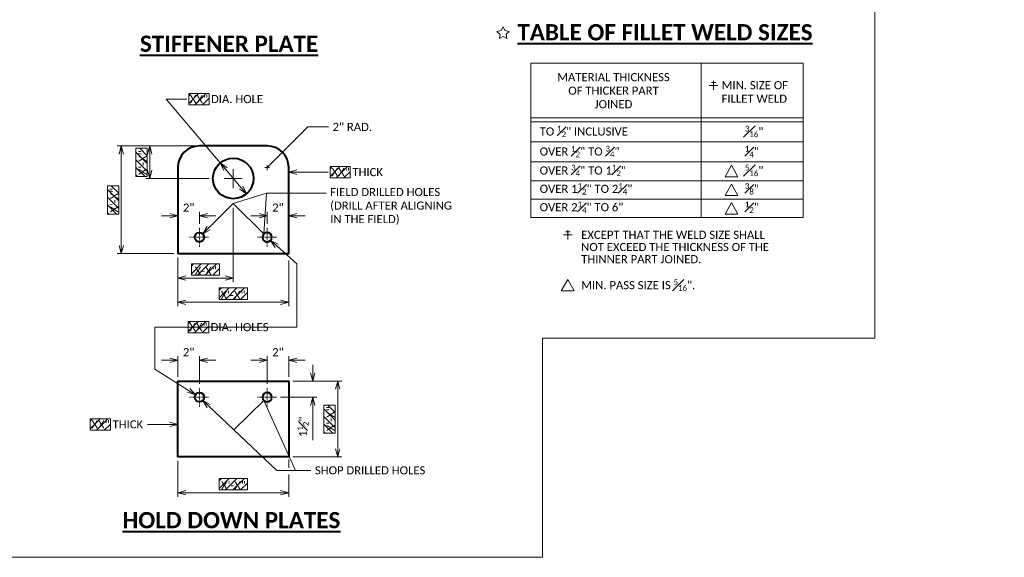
# Model space of a CAD drawing. Header units: feet. Extents: x 37 to 711, y 43 to 295.
# Tile 8 of 10: x 257 to 439, y 43 to 143. Entities that reach past the tile are written whole.
import ezdxf
from ezdxf import colors
from ezdxf.entities.mleader import LeaderData, LeaderLine
from ezdxf.enums import TextEntityAlignment as Align
from ezdxf.math import Vec2, Vec3

# ---------------------------------------------------------------- set-up
doc = ezdxf.new("R2010")
doc.units = ezdxf.units.FT
doc.header["$MEASUREMENT"] = 0
doc.linetypes.add('Wisdot4', pattern=[0.28125, 0.125, -0.0625, 0.03125, -0.0625])
doc.layers.add('B_ANNO_DESIGN_NOTES', color=1, linetype='Continuous', lineweight=18, true_color=0xff0000)
for name, color, linetype, lineweight in [('B_ANNO_DIM', 7, 'Continuous', 18), ('B_ANNO_SYMB', 7, 'Continuous', 18), ('B_ANNO_TEXT', 7, 'Continuous', 18), ('B_ANNO_TEXT_TITLE', 7, 'Continuous', 40), ('B_CNTR', 1, 'Wisdot4', 18), ('B_DETAIL_OBJ', 7, 'Continuous', 40)]:
    doc.layers.add(name, color=color, linetype=linetype, lineweight=lineweight)
doc.layers.add('B_ANNO_NOPLOT', color=47, linetype='Continuous', lineweight=18, plot=False)
doc.styles.add('Annotative', font='calibri.ttf', dxfattribs={"height": 0.0625})
doc.styles.get("Standard").update_dxf_attribs({"font": 'calibri.ttf'})
doc.styles.add('Title', font='calibrib.ttf', dxfattribs={"height": 0.125})
doc.dimstyles.new('Annotative', dxfattribs={"dimscale": 0, "dimtxt": 0.0625, "dimasz": 0.0625, "dimexe": 0.03125, "dimexo": 0.03125, "dimgap": 0.03125, "dimtad": 1, "dimdec": 3, "dimzin": 3, "dimdsep": 46, "dimlunit": 4, "dimtxsty": 'Standard', "dimblk": 'OPEN30', "dimcen": 0.03125, "dimaunit": 1, "dimadec": 0, "dimazin": 3, "dimtfac": 0.75, "dimtdec": 3, "dimtofl": 0, "dimtmove": 0, "dimatfit": 3, "dimldrblk": 'OPEN30', "dimfxl": 1, "dimtfill": 1, "dimfrac": 1, "dimtolj": 1, "dimtzin": 0, "dimarcsym": 0})

# ---------------------------------------------------------------- blocks, each defined once
blk = doc.blocks.new('_Open30')
at = {"color": 0, "linetype": 'ByBlock', "lineweight": -2}
for p, q in [((-1, 0.27), (0, 0)), ((0, 0), (-1, -0.27)), ((0, 0), (-1, 0))]:
    blk.add_line(p, q, dxfattribs=at)
blk = doc.blocks.new('*D200')
at = {"layer": 'B_ANNO_DIM', "color": 0, "lineweight": -2, "transparency": 16777216}
for p, q in [((249.21, 17.83), (249.21, 11.18)), ((269.71, 15.31), (269.71, 11.18)), ((250.71, 11.93), (268.21, 11.93))]:
    blk.add_line(p, q, dxfattribs=at)
at = {"layer": 'Defpoints', "color": 0, "transparency": 16777216}
for p in [(249.21, 18.58), (269.71, 16.06), (269.71, 11.93)]:
    blk.add_point(p, dxfattribs=at)
at = {"layer": 'B_ANNO_DIM', "color": 0, "lineweight": -2, "transparency": 16777216, "xscale": 1.5, "yscale": 1.5, "zscale": 1.5, "rotation": 180}
blk.add_blockref('_Open30', (249.21, 11.93), dxfattribs=at)
at = {"layer": 'B_ANNO_DIM', "color": 0, "lineweight": -2, "transparency": 16777216, "xscale": 1.5, "yscale": 1.5, "zscale": 1.5}
blk.add_blockref('_Open30', (269.71, 11.93), dxfattribs=at)
blk = doc.blocks.new('AnonymousCell145')
at = {"layer": 'B_CNTR', "ltscale": 0.5}
for p, q in [((-1.88, 0), (1.75, 0)), ((-0.06, -1.75), (-0.06, 1.75))]:
    blk.add_line(p, q, dxfattribs=at)
at = {"layer": 'B_DETAIL_OBJ', "lineweight": 40}
blk.add_circle((-0.06, 0), 0.875, dxfattribs=at)
blk = doc.blocks.new('SYMB3')
at = {"layer": 'B_ANNO_SYMB'}
for p, q in [((-0.35, -0.72), (0, 0)), ((0, 0), (0.36, -0.7)), ((-1.13, -0.87), (-0.35, -0.72)), ((-0.55, -1.41), (-1.13, -0.87)), ((-0.65, -2.19), (-0.55, -1.41)), ((0, -1.79), (-0.65, -2.19)), ((0.68, -2.19), (0, -1.79)), ((0.36, -0.7), (1.15, -0.86)), ((1.15, -0.86), (0.56, -1.4)), ((0.56, -1.4), (0.68, -2.19))]:
    blk.add_line(p, q, dxfattribs=at)
blk = doc.blocks.new('SYMB4')
at = {"layer": 'B_ANNO_SYMB'}
for p, q in [((-0.78, 0.83), (0.78, 0.83)), ((0.41, 1.4), (-0.41, 1.4)), ((0, 1.7), (0, 0))]:
    blk.add_line(p, q, dxfattribs=at)
blk = doc.blocks.new('SYMB5')
at = {"layer": 'B_ANNO_SYMB', "flags": 128}
blk.add_lwpolyline([(-1.2, -2.11), (1.19, -2.11), (0, 0), (-1.2, -2.11)], dxfattribs=at)
blk = doc.blocks.new('AnonymousCell87')
at = {"layer": 'B_ANNO_SYMB'}
for p, q in [((-1.67, 0.03), (0, 0.03)), ((0, -1.75), (0, 1.75)), ((0, 0.03), (1.67, 0.03))]:
    blk.add_line(p, q, dxfattribs=at)
blk = doc.blocks.new('AnonymousCell49')
at = {"layer": 'B_ANNO_SYMB'}
for p, q in [((-0.41, 0.01), (0.42, 0.01)), ((-0.01, 0.46), (-0.01, -0.47))]:
    blk.add_line(p, q, dxfattribs=at)
blk = doc.blocks.new('*D209')
at = {"layer": 'B_ANNO_DIM', "color": 0, "lineweight": -2, "transparency": 16777216}
for p, q in [((249.21, 55.4), (249.21, 46.4)), ((269.71, 54.83), (269.71, 46.4)), ((250.71, 47.15), (268.21, 47.15))]:
    blk.add_line(p, q, dxfattribs=at)
at = {"layer": 'Defpoints', "color": 0, "transparency": 16777216}
for p in [(249.21, 56.15), (269.71, 55.58), (269.71, 47.15)]:
    blk.add_point(p, dxfattribs=at)
at = {"layer": 'B_ANNO_DIM', "color": 0, "lineweight": -2, "transparency": 16777216, "xscale": 1.5, "yscale": 1.5, "zscale": 1.5, "rotation": 180}
blk.add_blockref('_Open30', (249.21, 47.15), dxfattribs=at)
at = {"layer": 'B_ANNO_DIM', "color": 0, "lineweight": -2, "transparency": 16777216, "xscale": 1.5, "yscale": 1.5, "zscale": 1.5}
blk.add_blockref('_Open30', (269.71, 47.15), dxfattribs=at)
blk = doc.blocks.new('*D207')
at = {"layer": 'B_ANNO_DIM', "color": 0, "lineweight": -2, "transparency": 16777216}
for p, q in [((259.46, 64.62), (259.46, 50.87)), ((250.71, 51.62), (257.96, 51.62))]:
    blk.add_line(p, q, dxfattribs=at)
at = {"layer": 'Defpoints', "color": 0, "transparency": 16777216}
for p in [(259.46, 65.37), (249.21, 51.62), (259.46, 51.62)]:
    blk.add_point(p, dxfattribs=at)
at = {"layer": 'B_ANNO_DIM', "color": 0, "lineweight": -2, "transparency": 16777216, "xscale": 1.5, "yscale": 1.5, "zscale": 1.5, "rotation": 180}
blk.add_blockref('_Open30', (249.21, 51.62), dxfattribs=at)
at = {"layer": 'B_ANNO_DIM', "color": 0, "lineweight": -2, "transparency": 16777216, "xscale": 1.5, "yscale": 1.5, "zscale": 1.5}
blk.add_blockref('_Open30', (259.46, 51.62), dxfattribs=at)
blk = doc.blocks.new('*D231')
at = {"layer": 'B_ANNO_DIM', "color": 0, "lineweight": -2, "transparency": 16777216}
for p, q in [((252.46, 76.03), (238.02, 76.03)), ((238.77, 74.53), (238.77, 57.65)), ((248.46, 56.15), (238.02, 56.15))]:
    blk.add_line(p, q, dxfattribs=at)
at = {"layer": 'Defpoints', "color": 0, "transparency": 16777216}
for p in [(253.21, 76.03), (238.77, 56.15), (249.21, 56.15)]:
    blk.add_point(p, dxfattribs=at)
at = {"layer": 'B_ANNO_DIM', "color": 0, "lineweight": -2, "transparency": 16777216, "xscale": 1.5, "yscale": 1.5, "zscale": 1.5}
for p, rotation in [((238.77, 76.03), 90), ((238.77, 56.15), 270)]:
    blk.add_blockref('_Open30', p, dxfattribs=dict(at, rotation=rotation))
blk = doc.blocks.new('*D220')
at = {"layer": 'B_ANNO_DIM', "color": 0, "lineweight": -2, "transparency": 16777216}
for p, q in [((244.03, 74.53), (244.03, 71.53)), ((254.96, 70.03), (243.28, 70.03))]:
    blk.add_line(p, q, dxfattribs=at)
at = {"layer": 'Defpoints', "color": 0, "transparency": 16777216}
for p in [(244.03, 76.03), (244.03, 70.03), (255.71, 70.03)]:
    blk.add_point(p, dxfattribs=at)
at = {"layer": 'B_ANNO_DIM', "color": 0, "lineweight": -2, "transparency": 16777216, "xscale": 1.5, "yscale": 1.5, "zscale": 1.5}
for p, rotation in [((244.03, 76.03), 90), ((244.03, 70.03), 270)]:
    blk.add_blockref('_Open30', p, dxfattribs=dict(at, rotation=rotation))
at = {"layer": 'B_ANNO_DIM', "color": 0, "transparency": 16777216, "insert": (242.53, 73.03), "char_height": 1.5, "attachment_point": 5, "rotation": 90, "bg_fill": 3, "box_fill_scale": 1.25, "bg_fill_color": 256, "bg_fill_true_color": 13158600, "bg_fill_transparency": 0}
blk.add_mtext('\\A1;  ', dxfattribs=at)
blk = doc.blocks.new('_None')
blk = doc.blocks.new('*D217')
at = {"layer": 'B_ANNO_DIM', "color": 0, "lineweight": -2, "transparency": 16777216}
blk.add_line((258, 71.74), (260.91, 68.31), dxfattribs=at)
at = {"layer": 'Defpoints', "color": 0, "transparency": 16777216}
for p in [(257.04, 72.89), (261.88, 67.16), (261.88, 67.16)]:
    blk.add_point(p, dxfattribs=at)
at = {"layer": 'B_ANNO_DIM', "color": 0, "lineweight": -2, "transparency": 16777216, "xscale": 1.5, "yscale": 1.5, "zscale": 1.5}
for p, rotation in [((257.04, 72.89), 130.2177919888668), ((261.88, 67.16), 310.2177919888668)]:
    blk.add_blockref('_Open30', p, dxfattribs=dict(at, rotation=rotation))
blk = doc.blocks.new('*D210')
at = {"layer": 'B_ANNO_DIM', "color": 0, "lineweight": -2, "transparency": 16777216}
for p, q in [((253.21, 61.65), (253.21, 63.87)), ((247.71, 63.12), (246.21, 63.12)), ((254.71, 63.12), (256.21, 63.12))]:
    blk.add_line(p, q, dxfattribs=at)
at = {"layer": 'Defpoints', "color": 0, "transparency": 16777216}
blk.add_point((253.21, 60.9), dxfattribs=at)
at = {"layer": 'B_ANNO_DIM', "color": 0, "lineweight": -2, "transparency": 16777216, "xscale": 1.5, "yscale": 1.5, "zscale": 1.5}
blk.add_blockref('_Open30', (249.21, 63.12), dxfattribs=at)
at = {"layer": 'B_ANNO_DIM', "color": 0, "lineweight": -2, "transparency": 16777216, "xscale": 1.5, "yscale": 1.5, "zscale": 1.5, "rotation": 180}
blk.add_blockref('_Open30', (253.21, 63.12), dxfattribs=at)
at = {"layer": 'B_ANNO_DIM', "color": 0, "transparency": 16777216, "insert": (251.21, 64.63), "char_height": 1.5, "attachment_point": 5, "bg_fill": 3, "box_fill_scale": 1.25, "bg_fill_color": 256, "bg_fill_true_color": 13158600, "bg_fill_transparency": 0}
blk.add_mtext('\\A1;2"', dxfattribs=at)
at = {"layer": 'Defpoints', "color": 0, "transparency": 16777216}
blk.add_point((249.21, 63.12), dxfattribs=at)
blk.add_point((249.21, 63.12), dxfattribs=at)
blk = doc.blocks.new('*D226')
at = {"layer": 'B_ANNO_DIM', "color": 0, "lineweight": -2, "transparency": 16777216}
for p, q in [((265.71, 61.65), (265.71, 63.87)), ((264.21, 63.12), (262.71, 63.12)), ((271.21, 63.12), (272.71, 63.12))]:
    blk.add_line(p, q, dxfattribs=at)
at = {"layer": 'Defpoints', "color": 0, "transparency": 16777216}
blk.add_point((265.71, 60.9), dxfattribs=at)
at = {"layer": 'B_ANNO_DIM', "color": 0, "lineweight": -2, "transparency": 16777216, "xscale": 1.5, "yscale": 1.5, "zscale": 1.5}
blk.add_blockref('_Open30', (265.71, 63.12), dxfattribs=at)
at = {"layer": 'B_ANNO_DIM', "color": 0, "lineweight": -2, "transparency": 16777216, "xscale": 1.5, "yscale": 1.5, "zscale": 1.5, "rotation": 180}
blk.add_blockref('_Open30', (269.71, 63.12), dxfattribs=at)
at = {"layer": 'B_ANNO_DIM', "color": 0, "transparency": 16777216, "insert": (267.71, 64.63), "char_height": 1.5, "attachment_point": 5, "bg_fill": 3, "box_fill_scale": 1.25, "bg_fill_color": 256, "bg_fill_true_color": 13158600, "bg_fill_transparency": 0}
blk.add_mtext('\\A1;2"', dxfattribs=at)
at = {"layer": 'Defpoints', "color": 0, "transparency": 16777216}
blk.add_point((269.71, 63.12), dxfattribs=at)
blk.add_point((269.71, 63.12), dxfattribs=at)
blk = doc.blocks.new('*D230')
at = {"layer": 'B_ANNO_DIM', "color": 0, "lineweight": -2, "transparency": 16777216}
for p, q in [((270.46, 32.58), (279.5, 32.58)), ((278.75, 31.08), (278.75, 20.08)), ((270.46, 18.58), (279.5, 18.58))]:
    blk.add_line(p, q, dxfattribs=at)
at = {"layer": 'Defpoints', "color": 0, "transparency": 16777216}
for p in [(269.71, 32.58), (269.71, 18.58), (278.75, 18.58)]:
    blk.add_point(p, dxfattribs=at)
at = {"layer": 'B_ANNO_DIM', "color": 0, "lineweight": -2, "transparency": 16777216, "xscale": 1.5, "yscale": 1.5, "zscale": 1.5}
for p, rotation in [((278.75, 32.58), 90), ((278.75, 18.58), 270)]:
    blk.add_blockref('_Open30', p, dxfattribs=dict(at, rotation=rotation))
blk = doc.blocks.new('*D203')
at = {"layer": 'B_ANNO_DIM', "color": 0, "lineweight": -2, "transparency": 16777216}
for p, q in [((274.15, 34.08), (274.15, 35.58)), ((268.21, 29.58), (274.9, 29.58)), ((274.15, 28.08), (274.15, 21.65))]:
    blk.add_line(p, q, dxfattribs=at)
at = {"layer": 'Defpoints', "color": 0, "transparency": 16777216}
for p in [(274.15, 32.58), (267.46, 29.58), (274.15, 29.58)]:
    blk.add_point(p, dxfattribs=at)
at = {"layer": 'B_ANNO_DIM', "color": 0, "lineweight": -2, "transparency": 16777216, "xscale": 1.5, "yscale": 1.5, "zscale": 1.5}
for p, rotation in [((274.15, 32.58), 270), ((274.15, 29.58), 90)]:
    blk.add_blockref('_Open30', p, dxfattribs=dict(at, rotation=rotation))
at = {"layer": 'B_ANNO_DIM', "color": 0, "transparency": 16777216, "insert": (272.35, 24.12), "char_height": 1.5, "attachment_point": 5, "rotation": 90, "bg_fill": 3, "box_fill_scale": 1.25, "bg_fill_color": 256, "bg_fill_true_color": 13158600, "bg_fill_transparency": 0}
blk.add_mtext('\\A1;1{\\H0.7x;\\S1#2;}"', dxfattribs=at)
blk = doc.blocks.new('*D198')
at = {"layer": 'B_ANNO_DIM', "color": 0, "lineweight": -2, "transparency": 16777216}
for p, q in [((247.71, 36.41), (246.21, 36.41)), ((249.21, 33.33), (249.21, 37.16)), ((253.21, 32.08), (253.21, 37.16)), ((254.71, 36.41), (256.21, 36.41))]:
    blk.add_line(p, q, dxfattribs=at)
at = {"layer": 'Defpoints', "color": 0, "transparency": 16777216}
for p in [(249.21, 32.58), (253.21, 31.33)]:
    blk.add_point(p, dxfattribs=at)
at = {"layer": 'B_ANNO_DIM', "color": 0, "lineweight": -2, "transparency": 16777216, "xscale": 1.5, "yscale": 1.5, "zscale": 1.5}
blk.add_blockref('_Open30', (249.21, 36.41), dxfattribs=at)
at = {"layer": 'B_ANNO_DIM', "color": 0, "lineweight": -2, "transparency": 16777216, "xscale": 1.5, "yscale": 1.5, "zscale": 1.5, "rotation": 180}
blk.add_blockref('_Open30', (253.21, 36.41), dxfattribs=at)
at = {"layer": 'B_ANNO_DIM', "color": 0, "transparency": 16777216, "insert": (251.21, 37.92), "char_height": 1.5, "attachment_point": 5, "bg_fill": 3, "box_fill_scale": 1.25, "bg_fill_color": 256, "bg_fill_true_color": 13158600, "bg_fill_transparency": 0}
blk.add_mtext('\\A1;2"', dxfattribs=at)
at = {"layer": 'Defpoints', "color": 0, "transparency": 16777216}
blk.add_point((249.21, 36.41), dxfattribs=at)
blk = doc.blocks.new('*D204')
at = {"layer": 'B_ANNO_DIM', "color": 0, "lineweight": -2, "transparency": 16777216}
for p, q in [((264.21, 36.41), (262.71, 36.41)), ((265.71, 32.08), (265.71, 37.16)), ((269.71, 33.33), (269.71, 37.16)), ((271.21, 36.41), (272.71, 36.41))]:
    blk.add_line(p, q, dxfattribs=at)
at = {"layer": 'Defpoints', "color": 0, "transparency": 16777216}
for p in [(265.71, 31.33), (269.71, 32.58)]:
    blk.add_point(p, dxfattribs=at)
at = {"layer": 'B_ANNO_DIM', "color": 0, "lineweight": -2, "transparency": 16777216, "xscale": 1.5, "yscale": 1.5, "zscale": 1.5}
blk.add_blockref('_Open30', (265.71, 36.41), dxfattribs=at)
at = {"layer": 'B_ANNO_DIM', "color": 0, "lineweight": -2, "transparency": 16777216, "xscale": 1.5, "yscale": 1.5, "zscale": 1.5, "rotation": 180}
blk.add_blockref('_Open30', (269.71, 36.41), dxfattribs=at)
at = {"layer": 'B_ANNO_DIM', "color": 0, "transparency": 16777216, "insert": (267.71, 37.92), "char_height": 1.5, "attachment_point": 5, "bg_fill": 3, "box_fill_scale": 1.25, "bg_fill_color": 256, "bg_fill_true_color": 13158600, "bg_fill_transparency": 0}
blk.add_mtext('\\A1;2"', dxfattribs=at)
at = {"layer": 'Defpoints', "color": 0, "transparency": 16777216}
blk.add_point((269.71, 36.41), dxfattribs=at)
blk = doc.blocks.new('*U51')
at = {"layer": 'B_ANNO_NOPLOT', "flags": 128}
blk.add_lwpolyline([(0, 0), (0, 252), (323.93, 252), (323.93, 238.86), (378, 238.86), (378, 40.5), (316.57, 40.5), (316.57, 0)], close=True, dxfattribs=at)
blk = doc.blocks.new('*U197')
at = {"layer": 'B_ANNO_DESIGN_NOTES'}
h = blk.add_hatch(dxfattribs=at)
h.set_pattern_fill('ANSI31', color=256, scale=8)
h.set_pattern_definition([(45, (245.7348, 208.9159), (-0.707107, 0.707107), [])])
h.paths.add_polyline_path([(251.2197, 85.7222), (255.0306, 85.7222), (255.0306, 83.625), (251.2197, 83.625)])
h = blk.add_hatch(dxfattribs=at)
h.set_pattern_fill('ANSI31', color=256, scale=8)
h.set_pattern_definition([(45, (271.854, 195.4181), (-0.707107, 0.707107), [])])
h.paths.add_polyline_path([(277.3388, 72.2244), (281.039, 72.2244), (281.039, 70.1272), (277.3388, 70.1272)])
h = blk.add_hatch(dxfattribs=at)
h.set_pattern_fill('ANSI31', color=256, scale=8, angle=90)
h.set_pattern_definition([(135, (113.0037, 57.9514), (-0.707107, -0.707107), [])])
h.paths.add_polyline_path([(236.1974, 63.4362), (236.1974, 68.6522), (238.2947, 68.6522), (238.2947, 63.4362)])
h = blk.add_hatch(dxfattribs=at)
h.set_pattern_fill('ANSI31', color=256, scale=8)
h.set_pattern_definition([(45, (246.231, 177.4453), (-0.707107, 0.707107), [])])
h.paths.add_polyline_path([(251.7158, 54.2516), (256.9318, 54.2516), (256.9318, 52.1544), (251.7158, 52.1544)])
h = blk.add_hatch(dxfattribs=at)
h.set_pattern_fill('ANSI31', color=256, scale=8)
h.set_pattern_definition([(45, (251.356, 172.9702), (-0.707107, 0.707107), [])])
h.paths.add_polyline_path([(256.8408, 49.7765), (262.0568, 49.7765), (262.0568, 47.6793), (256.8408, 47.6793)])
h = blk.add_hatch(dxfattribs=at)
h.set_pattern_fill('ANSI31', color=256, scale=8)
h.set_pattern_definition([(45, (245.6672, 166.7687), (-0.707107, 0.707107), [])])
h.paths.add_polyline_path([(251.152, 43.575), (254.961, 43.575), (254.961, 41.4778), (251.152, 41.4778)])
h = blk.add_hatch(dxfattribs=at)
h.set_pattern_fill('ANSI31', color=256, scale=8, angle=90)
h.set_pattern_definition([(135, (152.9799, 17.447), (-0.707107, -0.707107), [])])
h.paths.add_polyline_path([(276.1737, 22.9319), (276.1737, 28.1478), (278.2709, 28.1478), (278.2709, 22.9319)])
h = blk.add_hatch(dxfattribs=at)
h.set_pattern_fill('ANSI31', color=256, scale=8)
h.set_pattern_definition([(45, (227.5546, 148.7873), (-0.707107, 0.707107), [])])
h.paths.add_polyline_path([(233.0395, 25.5936), (236.7416, 25.5936), (236.7416, 23.4964), (233.0395, 23.4964)])
h = blk.add_hatch(dxfattribs=at)
h.set_pattern_fill('ANSI31', color=256, scale=8)
h.set_pattern_definition([(45, (251.356, 137.7545), (-0.707107, 0.707107), [])])
h.paths.add_polyline_path([(256.8408, 14.5608), (262.0568, 14.5608), (262.0568, 12.4636), (256.8408, 12.4636)])
for points in [[(251.2197, 85.7222), (255.0306, 85.7222), (255.0306, 83.625), (251.2197, 83.625)], [(277.3388, 72.2244), (281.039, 72.2244), (281.039, 70.1272), (277.3388, 70.1272)], [(236.1974, 63.4362), (236.1974, 68.6522), (238.2947, 68.6522), (238.2947, 63.4362)], [(251.7158, 54.2516), (256.9318, 54.2516), (256.9318, 52.1544), (251.7158, 52.1544)], [(256.8408, 49.7765), (262.0568, 49.7765), (262.0568, 47.6793), (256.8408, 47.6793)], [(251.152, 43.575), (254.961, 43.575), (254.961, 41.4778), (251.152, 41.4778)], [(276.1737, 22.9319), (276.1737, 28.1478), (278.2709, 28.1478), (278.2709, 22.9319)], [(233.0395, 25.5936), (236.7416, 25.5936), (236.7416, 23.4964), (233.0395, 23.4964)], [(256.8408, 14.5608), (262.0568, 14.5608), (262.0568, 12.4636), (256.8408, 12.4636)]]:
    blk.add_lwpolyline(points, close=True, dxfattribs=at)
at = {"layer": 'B_ANNO_DIM'}
blk.add_line((269.7076, 18.0588), (269.7076, 16.5372), dxfattribs=at)
at = {"layer": 'B_ANNO_NOPLOT', "flags": 128}
blk.add_lwpolyline([(0, 0), (0, 252), (323.9277, 252), (323.9277, 238.8552), (378, 238.8552), (378, 40.4996), (316.5708, 40.4996), (316.5708, 0)], close=True, dxfattribs=at)
at = {"layer": 'B_ANNO_SYMB'}
for p, q in [((364.7406, 91.3258), (314.4439, 91.3258)), ((314.4439, 91.3258), (314.4439, 62.8136)), ((345.9034, 91.3258), (345.9034, 62.8136)), ((364.7406, 62.8136), (364.7406, 91.3258)), ((364.7406, 81.228), (314.4439, 81.228)), ((314.4439, 80.5104), (364.7406, 80.5104)), ((314.4439, 76.807), (364.7406, 76.807)), ((314.4439, 73.1036), (364.7406, 73.1036)), ((314.4439, 69.6053), (364.7406, 69.6053)), ((314.4439, 66.2095), (364.7406, 66.2095)), ((314.4439, 62.8136), (364.7406, 62.8136))]:
    blk.add_line(p, q, dxfattribs=at)
at = {"layer": 'B_DETAIL_OBJ', "flags": 128}
blk.add_lwpolyline([(265.7076, 76.0256), (253.2076, 76.0256, 0.41421356), (249.2076, 72.0256), (249.2076, 56.1506), (269.7076, 56.1506), (269.7076, 72.0256, 0.41421356)], format="xyb", close=True, dxfattribs=at)
blk.add_lwpolyline([(269.7076, 18.5837), (249.2076, 18.5837), (249.2076, 32.5837), (269.7076, 32.5837)], close=True, dxfattribs=at)
at = {"layer": 'B_DETAIL_OBJ'}
blk.add_circle((259.4576, 70.0256), 3.7512, dxfattribs=at)
for name, p in [('SYMB3', (309.2952, 98.0587)), ('AnonymousCell87', (259.4578, 69.9962)), ('AnonymousCell49', (265.7222, 72.0191)), ('AnonymousCell145', (253.2707, 59.1505)), ('AnonymousCell145', (253.2707, 29.5837))]:
    blk.add_blockref(name, p)
at = {"xscale": -1}
for p in [(265.6446, 59.1505), (265.6446, 29.5837)]:
    blk.add_blockref('AnonymousCell145', p, dxfattribs=at)
at = {"layer": 'B_ANNO_DIM'}
for name, p in [('SYMB4', (348.1945, 86.3823)), ('SYMB5', (351.5107, 72.4544)), ('SYMB5', (351.5107, 68.9561)), ('SYMB5', (351.5107, 65.5602)), ('SYMB4', (321.2657, 58.7628)), ('SYMB5', (321.2657, 51.3407))]:
    blk.add_blockref(name, p, dxfattribs=at)
at = {"layer": 'B_ANNO_DIM', "style": 'Annotative'}
for tag, p in [('DIM2', (145.9915, 206.1019)), ('DIM3', (162.0498, 206.1268)), ('DIM5', (259.4473, 168.0988)), ('DIM4', (154.1615, 146.3926)), ('DIM6', (259.4076, 141.1638)), ('DIM7', (254.1378, 101.0528)), ('DIM10', (42.2214, 88.5201)), ('DIM19', (254.3554, 51.7426)), ('DIM20', (259.4129, 47.271)), ('DIM11', (141.8488, 19.3494)), ('DIM22', (259.4868, 12.0829))]:
    blk.add_attdef(tag, text='', height=1.5, dxfattribs=at).set_placement(p, align=Align.BOTTOM_CENTER)
for tag, p in [('DIA1', (183.0283, 194.0785)), ('SH#', (320.1482, 153.4546)), ('TK1', (281.6639, 128.5083)), ('R1', (158.7682, 119.3568)), ('R2', (195.454, 119.3733)), ('DIA3', (251.427, 83.9191)), ('BS1', (71.6459, 70.8613)), ('TK2', (277.6158, 70.4426)), ('BS2', (71.6532, 65.1322)), ('DIM13', (156.9536, 62.1343)), ('PBPT', (165.5105, 45.7936)), ('DIA4', (251.3404, 41.7855)), ('TK3', (233.2494, 23.812)), ('DIM12', (157.3408, 17.3975))]:
    blk.add_attdef(tag, p, '', height=1.5, dxfattribs=at)
for tag, p in [('DIA2', (232.8256, 183.7112)), ('DIM8', (237.7667, 119.898)), ('DIM9', (280.0524, 114.4061)), ('DIM17', (238.6668, 65.9944)), ('DIM16', (193.6214, 46.2229)), ('DIM14', (172.401, 39.929)), ('DIM15', (193.7285, 30.9994)), ('DIM21', (278.6529, 25.6205))]:
    blk.add_attdef(tag, text='', height=1.5, rotation=90, dxfattribs=at).set_placement(p, align=Align.BOTTOM_CENTER)
at = {"layer": 'B_ANNO_TEXT', "char_height": 1.5, "width": 31.264457, "attachment_point": 1, "style": 'Annotative'}
for s, insert in [('\\pxqc;MATERIAL THICKNESS\\POF THICKER PART\\PJOINED', (314.0724, 89.4967)), ('\\A1;MIN. SIZE OF\\PFILLET WELD', (349.6825, 88.0072)), ('\\A1;TO {\\H0.7x;\\S1#2;}" INCLUSIVE', (316.0706, 79.7513)), ('\\A1;{\\H0.7x;\\S3#16;}"', (353.9777, 79.7513)), ('\\A1;OVER {\\H0.7x;\\S1#2;}" TO {\\H0.7x;\\S3#4;}"', (316.0706, 76.0479)), ('\\A1;{\\H0.7x;\\S1#4;}"', (353.9777, 76.0479)), ('\\A1;OVER {\\H0.7x;\\S3#4;}" TO 1{\\H0.7x;\\S1#2;}"', (316.0706, 72.5496)), ('\\A1;{\\H0.7x;\\S5#16;}"', (353.9777, 72.5496)), ('\\A1;OVER 1{\\H0.7x;\\S1#2;}" TO 2{\\H0.7x;\\S1#4;}"', (316.0706, 69.1537)), ('\\A1;{\\H0.7x;\\S3#8;}"', (353.9777, 69.1537)), ('\\A1;OVER 2{\\H0.7x;\\S1#4;}" TO {\\H1x;6}"', (316.0706, 65.7579)), ('\\A1;{\\H0.7x;\\S1#2;}"', (353.9777, 65.7579))]:
    blk.add_mtext(s, dxfattribs=dict(at, insert=insert))
at = {"layer": 'B_ANNO_TEXT', "insert": (323.7381, 60.35), "char_height": 1.5, "width": 64.730667, "attachment_point": 1, "line_spacing_factor": 0.9, "style": 'Annotative'}
blk.add_mtext('\\A1;EXCEPT THAT THE WELD SIZE SHALL\\PNOT EXCEED THE THICKNESS OF THE\\PTHINNER PART JOINED.\\P\\PMIN. PASS SIZE IS {\\H0.7x;\\S5#16;}".', dxfattribs=at)
at = {"layer": 'B_ANNO_TEXT_TITLE', "char_height": 3, "attachment_point": 1, "style": 'Title'}
for s, insert, width in [('{\\LTABLE OF FILLET WELD SIZES}', (311.9438, 98.5392), 58.865525), ('\\A1;{\\LSTIFFENER PLATE}', (242.2123, 96.4211), 45.761583), ('\\A1;{\\LHOLD DOWN PLATES}', (238.9891, 8.3715), 45.761583)]:
    blk.add_mtext(s, dxfattribs=dict(at, insert=insert, width=width))
at = {"layer": 'B_ANNO_DIM'}
for base, p1, p2, picture, middle in [((238.7735, 56.1506), (253.2076, 76.0256), (249.2076, 56.1506), '*D231', (238.7735, 66.0881)), ((278.7497, 18.5837), (269.7076, 32.5837), (269.7076, 18.5837), '*D230', (278.7497, 25.5837))]:
    dim = blk.add_linear_dim(base=base, p1=p1, p2=p2, angle=270, text=' ', dimstyle='Annotative', dxfattribs=at)
    dim.commit()
    dim.dimension.update_dxf_attribs({"geometry": picture, "text_midpoint": middle})
dim = blk.add_aligned_dim(p1=(257.0355, 72.89), p2=(261.8797, 67.1612), distance=0, text=' ', dimstyle='Annotative', dxfattribs=at)
dim.commit()
dim.dimension.update_dxf_attribs({"geometry": '*D217', "text_midpoint": (259.4576, 70.0256)})
for base, p1, p2, picture, middle in [((259.4576, 51.6239), (249.2076, 51.6239), (259.4576, 65.3739), '*D207', (254.3326, 51.6239)), ((269.7076, 47.1488), (249.2076, 56.1506), (269.7076, 55.5811), '*D209', (259.4576, 47.1488)), ((269.7076, 11.9331), (249.2076, 18.5837), (269.7076, 16.0647), '*D200', (259.4576, 11.9331))]:
    dim = blk.add_linear_dim(base=base, p1=p1, p2=p2, text=' ', dimstyle='Annotative', dxfattribs=at)
    dim.commit()
    dim.dimension.update_dxf_attribs({"geometry": picture, "text_midpoint": middle})
blk.add_leader([(268.536, 74.8541), (265.7076, 72.0256)], dimstyle='Annotative', override={"dimscale": 0, "dimgap": 0.03125, "dimtad": 0}, dxfattribs=at)
ml = blk.add_multileader_mtext('Standard', dxfattribs=at)
ml.set_content('2" RAD.', color=256)
ml.set_leader_properties()
ml.set_arrow_properties(name='NONE')
ml.build(insert=Vec2(0, 0))
ml.multileader.update_dxf_attribs({"text_right_attachment_type": 3, "dogleg_length": 0.0625, "arrow_head_size": 1.5, "scale": 24})
ctx = ml.context
ctx.base_point, ctx.scale, ctx.char_height, ctx.arrow_head_size, ctx.landing_gap_size, ctx.plane_origin = Vec3(277.0521, 79.5422), 24, 1.5, 1.5, 0.75, Vec3(268.536, 74.8541)
ctx.right_attachment = 3
notes = []
notes.append((ctx, [(0, (1, 1, 0), (275.5521, 79.5422), (1, 0), 1.5, [(0, [(268.536, 74.8541), (273.2242, 79.5422), (273.5781, 79.5422)], 0, [])])]))
ctx.mtext.insert, ctx.mtext.flow_direction = Vec3(277.8021, 80.2974), 5
ml = blk.add_multileader_mtext('Standard', dxfattribs=at)
ml.set_content('       THICK', color=256)
ml.set_leader_properties()
ml.set_arrow_properties(name='OPEN30')
ml.build(insert=Vec2(0, 0))
ml.multileader.update_dxf_attribs({"text_right_attachment_type": 3, "dogleg_length": 0.0625, "arrow_head_size": 1.5, "scale": 24})
ctx = ml.context
ctx.base_point, ctx.scale, ctx.char_height, ctx.arrow_head_size, ctx.landing_gap_size, ctx.plane_origin = Vec3(277.01, 71.1856), 24, 1.5, 1.5, 0.75, Vec3(271.0487, 64.5108)
ctx.right_attachment = 3
notes.append((ctx, [(0, (1, 1, 0), (275.51, 71.1856), (1, 0), 1.5, [(0, [(269.7076, 71.1856), (275.3752, 71.1856), (275.4831, 71.1856)], 0, [])])]))
ctx.mtext.insert, ctx.mtext.flow_direction = Vec3(277.76, 71.9448), 5
ml = blk.add_multileader_mtext('Standard', dxfattribs=at)
ml.set_content('       THICK', color=256)
ml.set_leader_properties()
ml.set_arrow_properties(name='OPEN30')
ml.build(insert=Vec2(0, 0))
ml.multileader.update_dxf_attribs({"text_right_attachment_type": 3, "dogleg_length": 0.0625, "arrow_head_size": 1.5, "scale": 24})
ctx = ml.context
ctx.base_point, ctx.scale, ctx.char_height, ctx.arrow_head_size, ctx.landing_gap_size, ctx.plane_origin = Vec3(232.7054, 24.5663), 24, 1.5, 1.5, 0.75, Vec3(227.831, 17.88)
ctx.right_attachment = 3
notes.append((ctx, [(1, (1, 1, 0), (245.0966, 24.5548), (-1, 0), 1.5, [(0, [(249.2076, 24.5548), (243.5966, 24.5548), (243.9355, 24.5548)], 0, [])])]))
ctx.mtext.insert, ctx.mtext.flow_direction = Vec3(233.4554, 25.3255), 5
for ctx, leaders in notes:
    for number, flags, end, landing, length, lines in leaders:
        leader = LeaderData()
        leader.index, (leader.has_last_leader_line, leader.has_dogleg_vector, leader.attachment_direction) = number, flags
        leader.last_leader_point, leader.dogleg_vector, leader.dogleg_length = Vec3(end), Vec3(landing), length
        for number, points, colour, breaks in lines:
            line = LeaderLine()
            line.index, line.vertices, line.color, line.breaks = number, Vec3.list(points), colors.encode_raw_color(colour), breaks
            leader.lines.append(line)
        ctx.leaders.append(leader)
for base, p1, p2, angle, text, picture, middle in [((244.0294, 70.0256), (244.0294, 76.0256), (255.7064, 70.0256), 270, '  ', '*D220', (242.5294, 73.0256)), ((269.7076, 63.1193), (265.7071, 60.9006), (269.7076, 63.1193), 180, '2"', '*D226', (267.7074, 64.6268)), ((274.1545, 29.5837), (274.1545, 32.5837), (267.4571, 29.5837), 270, '1{\\H0.7x;\\S1#2;}"', '*D203', (272.3481, 24.1162))]:
    dim = blk.add_linear_dim(base=base, p1=p1, p2=p2, angle=angle, text=text, dimstyle='Annotative', dxfattribs=at)
    dim.commit()
    dim.dimension.update_dxf_attribs({"geometry": picture, "text_midpoint": middle})
dim = blk.add_linear_dim(base=(249.2076, 63.1193), p1=(253.2081, 60.9006), p2=(249.2076, 63.1193), text='2"', dimstyle='Annotative', dxfattribs=at)
dim.commit()
dim.dimension.update_dxf_attribs({"geometry": '*D210', "text_midpoint": (251.2079, 64.6268)})
dim = blk.add_linear_dim(base=(249.2076, 36.4139), p1=(253.2081, 31.3337), p2=(249.2076, 32.5837), text='2"', dimstyle='Annotative', dxfattribs=at)
dim.commit()
dim.dimension.update_dxf_attribs({"geometry": '*D198', "text_midpoint": (251.2079, 36.4139), "dimtype": 160})
at = {"layer": 'B_ANNO_DESIGN_NOTES'}
h = blk.add_hatch(dxfattribs=at)
h.set_pattern_fill('ANSI31', color=256, scale=8, angle=90)
h.set_pattern_definition([(135, (118.2597, 64.8889), (-0.707107, -0.707107), [])])
h.paths.add_polyline_path([(241.4534, 70.3737), (241.4534, 75.5897), (243.5506, 75.5897), (243.5506, 70.3737)])
blk.add_lwpolyline([(241.4534, 70.3737), (241.4534, 75.5897), (243.5506, 75.5897), (243.5506, 70.3737)], close=True, dxfattribs=at)
at = {"layer": 'B_ANNO_DIM', "style": 'Annotative'}
blk.add_attdef('DIM18', text='', height=1.5, rotation=90, dxfattribs=at).set_placement((243.9357, 72.928), align=Align.BOTTOM_CENTER)
at = {"layer": 'B_ANNO_DIM'}
dim = blk.add_linear_dim(base=(269.7076, 36.4139), p1=(265.7071, 31.3337), p2=(269.7076, 32.5837), angle=180, text='2"', dimstyle='Annotative', dxfattribs=at)
dim.commit()
dim.dimension.update_dxf_attribs({"geometry": '*D204', "text_midpoint": (267.7074, 36.4139), "dimtype": 160})
ml = blk.add_multileader_mtext('Standard', dxfattribs=at)
ml.set_content('       DIA. HOLE', color=256)
ml.set_leader_properties()
ml.set_arrow_properties(name='NONE')
ml.build(insert=Vec2(0, 0))
ml.multileader.update_dxf_attribs({"text_right_attachment_type": 3, "dogleg_length": 0.0625, "arrow_head_size": 1.5, "scale": 24})
ctx = ml.context
ctx.base_point, ctx.scale, ctx.char_height, ctx.arrow_head_size, ctx.landing_gap_size, ctx.plane_origin = Vec3(250.8909, 84.6834), 24, 1.5, 1.5, 0.75, Vec3(242.3749, 79.9953)
ctx.right_attachment = 3
notes = []
notes.append((ctx, [(0, (1, 1, 0), (249.3909, 84.6834), (1, 0), 1.5, [(0, [(257.0355, 72.89), (247.063, 84.6834), (247.4169, 84.6834)], 0, [])])]))
ctx.mtext.insert, ctx.mtext.flow_direction = Vec3(251.6409, 85.4444), 5
ml = blk.add_multileader_mtext('Standard', dxfattribs=at)
ml.set_content('END OF GIRDER', color=256)
ml.set_leader_properties()
ml.set_arrow_properties(name='OPEN30')
ml.build(insert=Vec2(0, 0))
ml.multileader.update_dxf_attribs({"text_right_attachment_type": 3, "dogleg_length": 0.0625, "arrow_head_size": 1.5, "scale": 24})
ctx = ml.context
ctx.base_point, ctx.scale, ctx.char_height, ctx.arrow_head_size, ctx.landing_gap_size, ctx.plane_origin = Vec3(105.0562, 68.4611), 24, 1.5, 1.5, 0.75, Vec3(133.2541, 68.4461)
ctx.right_attachment = 3
notes.append((ctx, [(0, (1, 1, 0), (122.8808, 68.4461), (-1, 0), 1.5, [(0, [(133.2541, 68.4461), (124.8808, 68.4461), (124.6264, 68.4461)], 0, [])])]))
ctx.mtext.insert, ctx.mtext.width, ctx.mtext.flow_direction = Vec3(105.8062, 69.2221), 16.335, 5
ml = blk.add_multileader_mtext('Standard', dxfattribs=at)
ml.set_content('FIELD DRILLED HOLES\\P(DRILL AFTER ALIGNING\\PIN THE FIELD)', color=256)
ml.set_leader_properties()
ml.set_arrow_properties(name='OPEN30')
ml.build(insert=Vec2(0, 0))
ml.multileader.update_dxf_attribs({"text_right_attachment_type": 3, "dogleg_length": 0.0625, "arrow_head_size": 1.5, "scale": 24})
ctx = ml.context
ctx.base_point, ctx.scale, ctx.char_height, ctx.arrow_head_size, ctx.landing_gap_size, ctx.plane_origin = Vec3(276.6089, 67.3097), 24, 1.5, 1.5, 0.75, Vec3(253.8282, 59.768)
ctx.right_attachment = 3
notes.append((ctx, [(0, (1, 1, 0), (275.1089, 67.3097), (1, 0), 1.5, [(1, [(253.8282, 59.768), (259.4576, 65.3739), (265.599, 67.3097), (265.0873, 59.7683), (259.4576, 65.3739), (265.599, 67.3097)], 0, [])])]))
ctx.mtext.insert, ctx.mtext.flow_direction = Vec3(277.3589, 68.2588), 5
ml = blk.add_multileader_mtext('Standard', dxfattribs=at)
ml.set_content('SHOP DRILLED HOLES', color=256)
ml.set_leader_properties()
ml.set_arrow_properties(name='OPEN30')
ml.build(insert=Vec2(0, 0))
ml.multileader.update_dxf_attribs({"text_right_attachment_type": 3, "dogleg_length": 0.0625, "arrow_head_size": 1.5, "scale": 24})
ctx = ml.context
ctx.base_point, ctx.scale, ctx.char_height, ctx.arrow_head_size, ctx.landing_gap_size, ctx.plane_origin = Vec3(273.7971, 16.0647), 24, 1.5, 1.5, 0.75, Vec3(253.8306, 28.7087)
ctx.right_attachment = 3
notes.append((ctx, [(0, (1, 1, 0), (272.2971, 16.0647), (1, 0), 1.5, [(1, [(253.8306, 28.9688), (267.49, 16.0647), (270.9331, 16.0647), (265.0844, 28.969), (259.5815, 23.5358), (267.49, 16.0647)], 0, [])])]))
ctx.mtext.insert, ctx.mtext.flow_direction = Vec3(274.5471, 16.8256), 5
for ctx, leaders in notes:
    for number, flags, end, landing, length, lines in leaders:
        leader = LeaderData()
        leader.index, (leader.has_last_leader_line, leader.has_dogleg_vector, leader.attachment_direction) = number, flags
        leader.last_leader_point, leader.dogleg_vector, leader.dogleg_length = Vec3(end), Vec3(landing), length
        for number, points, colour, breaks in lines:
            line = LeaderLine()
            line.index, line.vertices, line.color, line.breaks = number, Vec3.list(points), colors.encode_raw_color(colour), breaks
            leader.lines.append(line)
        ctx.leaders.append(leader)
ml = blk.add_multileader_mtext('Standard', dxfattribs=at)
ml.set_content('       DIA. HOLES', color=256)
ml.set_leader_properties()
ml.set_arrow_properties(name='OPEN30')
ml.build(insert=Vec2(0, 0))
ml.multileader.update_dxf_attribs({"text_right_attachment_type": 3, "dogleg_length": 0.0625, "arrow_head_size": 1.5, "scale": 24})
ctx = ml.context
ctx.base_point, ctx.scale, ctx.char_height, ctx.arrow_head_size, ctx.landing_gap_size, ctx.plane_origin = Vec3(250.8233, 42.5362), 24, 1.5, 1.5, 0.75, Vec3(266.3605, 58.568)
ctx.right_attachment = 3
notes = []
notes.append((ctx, [(1, (1, 1, 0), (249.3233, 42.5362), (1, 0), 1.5, [(0, [(266.3605, 58.568), (271.2047, 54.245), (271.2047, 42.5212)], 0, []), (1, [(252.4658, 30.0469), (244.9389, 34.7461), (244.9389, 42.5362)], 0, [])])]))
ctx.mtext.insert, ctx.mtext.flow_direction = Vec3(251.5733, 43.2972), 5
ml = blk.add_multileader_mtext('Standard', dxfattribs=at)
ml.set_content('1" RAD. TYP.', color=256)
ml.set_leader_properties()
ml.set_arrow_properties(name='NONE')
ml.build(insert=Vec2(0, 0))
ml.multileader.update_dxf_attribs({"text_right_attachment_type": 3, "dogleg_length": 0.0625, "arrow_head_size": 1.5, "scale": 24})
ctx = ml.context
ctx.base_point, ctx.scale, ctx.char_height, ctx.arrow_head_size, ctx.landing_gap_size, ctx.plane_origin = Vec3(114.4515, 33.6275), 24, 1.5, 1.5, 0.75, Vec3(137.8338, 27.0866)
ctx.right_attachment = 3
notes.append((ctx, [(0, (1, 1, 0), (129.1111, 33.624), (-1, 0), 1.5, [(0, [(139.8164, 36.7428), (136.998, 33.624), (130.7875, 33.624)], 0, [])])]))
ctx.mtext.insert, ctx.mtext.width, ctx.mtext.flow_direction = Vec3(115.2015, 34.3827), 12.901819, 5
for ctx, leaders in notes:
    for number, flags, end, landing, length, lines in leaders:
        leader = LeaderData()
        leader.index, (leader.has_last_leader_line, leader.has_dogleg_vector, leader.attachment_direction) = number, flags
        leader.last_leader_point, leader.dogleg_vector, leader.dogleg_length = Vec3(end), Vec3(landing), length
        for number, points, colour, breaks in lines:
            line = LeaderLine()
            line.index, line.vertices, line.color, line.breaks = number, Vec3.list(points), colors.encode_raw_color(colour), breaks
            leader.lines.append(line)
        ctx.leaders.append(leader)

msp = doc.modelspace()

# ---------------------------------------------------------------- block references
at = {"layer": 'B_ANNO_DIM'}
ref = msp.add_blockref('*U197', (37.14, 43.2, -0.84), dxfattribs=at)
ref.add_attrib('DIA3', 'XX"', (288.57, 127.12, -0.84), dxfattribs={"height": 1.5, "style": 'Annotative'})
ref.add_attrib('DIA4', 'XX"', (288.48, 84.99, -0.84), dxfattribs={"height": 1.5, "style": 'Annotative'})
ref.add_attrib('TK2', 'XX"', (314.76, 113.64, -0.84), dxfattribs={"height": 1.5, "style": 'Annotative'})
ref.add_attrib('TK3', 'XX"', (270.39, 67.01, -0.84), dxfattribs={"height": 1.5, "style": 'Annotative'})
ref.add_attrib('DIM17', 'X\'-X"', dxfattribs={"height": 1.5, "rotation": 90, "style": 'Annotative'}).set_placement((275.81, 109.2, -0.84), align=Align.BOTTOM_CENTER)
ref.add_attrib('DIM18', 'X\'-X"', dxfattribs={"height": 1.5, "rotation": 90, "style": 'Annotative'}).set_placement((281.08, 116.13, -0.84), align=Align.BOTTOM_CENTER)
ref.add_attrib('DIM19', 'X-X"', dxfattribs={"height": 1.5, "style": 'Annotative'}).set_placement((291.5, 94.94, -0.84), align=Align.BOTTOM_CENTER)
ref.add_attrib('DIM20', 'X\'-X"', dxfattribs={"height": 1.5, "style": 'Annotative'}).set_placement((296.56, 90.47, -0.84), align=Align.BOTTOM_CENTER)
ref.add_attrib('DIM21', 'X\'-X"', dxfattribs={"height": 1.5, "rotation": 90, "style": 'Annotative'}).set_placement((315.8, 68.82, -0.84), align=Align.BOTTOM_CENTER)
ref.add_attrib('DIM22', 'X\'-X"', dxfattribs={"height": 1.5, "style": 'Annotative'}).set_placement((296.63, 55.28, -0.84), align=Align.BOTTOM_CENTER)

# ---------------------------------------------------------------- next in the draw order: block references
msp.add_blockref('*U51', (37.14, 43.2, -0.84), dxfattribs=at)

doc.saveas('drawing.dxf')
